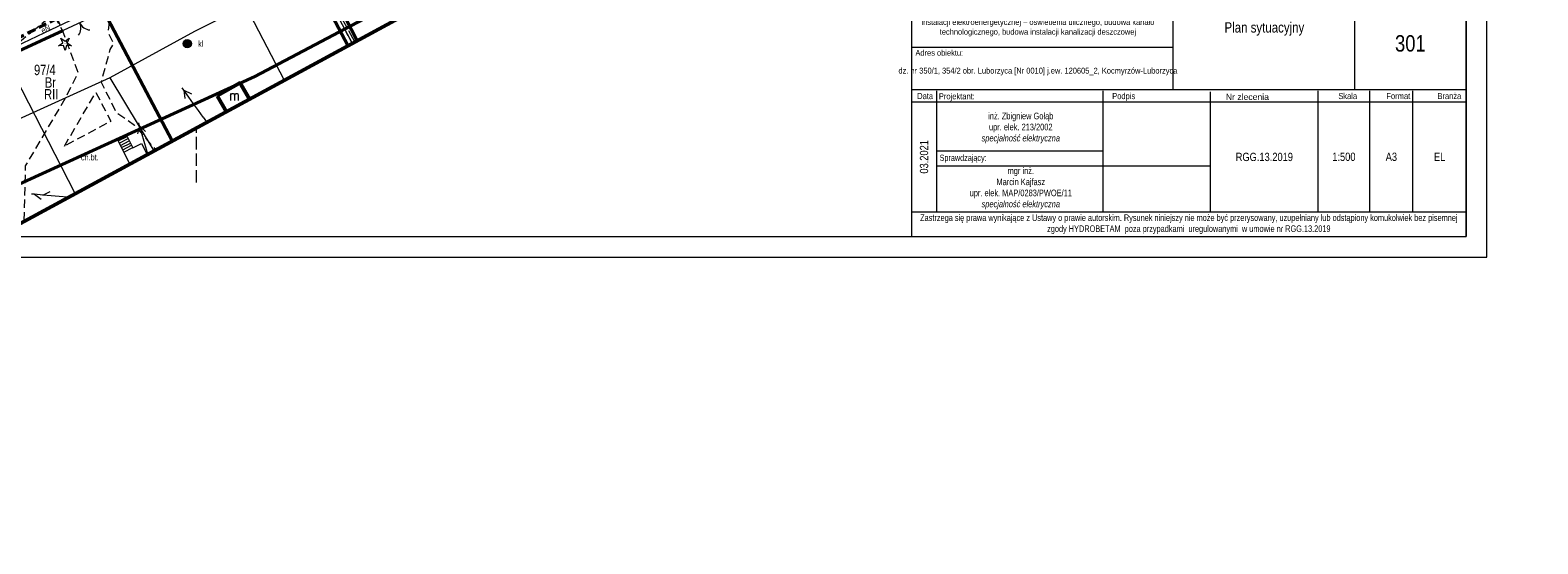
# Model space of a CAD drawing. Header units: metres. Extents: x 7437415 to 7437762, y 5556624 to 5556902.
# Tile 19 of 47: x 7437580 to 7437762, y 5556624 to 5556685. Entities that reach past the tile are written whole.
import ezdxf
from ezdxf.enums import TextEntityAlignment as Align

# ---------------------------------------------------------------- set-up
doc = ezdxf.new("R2010")
doc.units = ezdxf.units.M
doc.header["$MEASUREMENT"] = 0
for name, pattern in [('DGN Style 1', [1.842793, 0.003066, -1.839727]), ('EGBK02-500', [2, 1.5, -0.5]), ('EGBU01-500', [1, 0.5, -0.5]), ('KTCR02-500', [1.5, 1, -0.5]), ('KTJZ01-500', [2, 1.5, -0.5])]:
    doc.linetypes.add(name, pattern=pattern)
doc.layers.get('0').update_dxf_attribs({"color": 250, "lineweight": 5})
for name, color, linetype, lineweight in [('_TABELKA', 7, 'Continuous', 9), ('brama (linia) - symbol', 7, 'Continuous', 5), ('BUIB02_01', 250, 'Continuous', 5), ('EGBB01', 250, 'Continuous', 5), ('EGBD03', 250, 'Continuous', 5), ('EGBK02', 250, 'Continuous', 5), ('EGBS10', 250, 'Continuous', 5), ('EGBU01', 250, 'Continuous', 5), ('KTCR02', 250, 'Continuous', 5), ('KTJZ01', 250, 'Continuous', 5), ('KTOK02', 250, 'Continuous', 5), ('KTOK05_01', 250, 'Continuous', 5), ('MPZP', 250, 'Continuous', 5), ('OBOP01_01', 250, 'Continuous', 5), ('przewód elektroenergetyczny (linia)', 7, 'Continuous', 5), ('przewód elektroenergetyczny (linia)-Atr1', 7, 'Continuous', 5), ('przewód elektroenergetyczny niskiego napięcia (linia) - symbol', 7, 'Continuous', 5), ('przewód kanalizacyjny (linia)', 7, 'Continuous', 5), ('SUPG_01', 250, 'Continuous', 5), ('SUUS07', 250, 'Continuous', 5), ('Warstwa 1', 250, 'Continuous', 5)]:
    doc.layers.add(name, color=color, linetype=linetype, lineweight=lineweight)
doc.styles.add('ROMANS', font='arial.ttf', dxfattribs={"width": 0.8})
doc.styles.get("Standard").update_dxf_attribs({"font": 'txt.shx', "width": 0.75})
doc.linetypes.add('KTOK05_01-500', pattern='A,3.75,[13,dgnlstyle-rozp_2015.shx,S=0.002778,R=0,X=0,Y=0],3.75', length=7.5)

# ---------------------------------------------------------------- blocks, each defined once
blk = doc.blocks.new('PE04')
at = {"color": 0, "linetype": 'Continuous', "lineweight": 13, "ltscale": 10}
for p, q in [((6.5, 0), (0, 0)), ((6.5, 0), (16.5, 0)), ((16.5, 0), (26.5, 0)), ((26.5, 0), (36.5, 0)), ((36.5, 0), (46.5, 0)), ((46.5, 0), (37.84, 5)), ((46.5, 0), (37.84, -5)), ((46.5, 0), (50, 0))]:
    blk.add_line(p, q, dxfattribs=at)
blk = doc.blocks.new('OK02')
at = {"layer": 'brama (linia) - symbol', "color": 0, "linetype": 'Continuous', "lineweight": 13, "ltscale": 10}
for centre, start, end in [((-15, 0), 0, 60), ((15, 0), 120, 180)]:
    blk.add_arc(centre, 15, start, end, dxfattribs=at)
blk = doc.blocks.new('OBOP01_01')
at = {"layer": 'OBOP01_01', "linetype": 'Continuous', "lineweight": 13}
h = blk.add_hatch(color=96, dxfattribs=at)
edge = h.paths.add_edge_path()
edge.add_arc((0, 0), 0.05, 0, 360)
at = {"layer": 'OBOP01_01', "color": 96, "linetype": 'Continuous', "lineweight": 13, "flags": 128}
blk.add_lwpolyline([(0, -0.83), (-0.17, -0.23), (-0.79, -0.26), (-0.27, 0.09), (-0.49, 0.67), (0, 0.28), (0.49, 0.67), (0.27, 0.09), (0.79, -0.26), (0.17, -0.23), (0, -0.83)], close=True, dxfattribs=at)
blk = doc.blocks.new('SUUS07')
at = {"layer": 'SUUS07', "linetype": 'Continuous', "lineweight": 13}
h = blk.add_hatch(color=8, dxfattribs=at)
edge = h.paths.add_edge_path()
edge.add_arc((0, 0), 0.5, 0, 360)
at = {"layer": 'SUUS07', "color": 250, "linetype": 'Continuous', "lineweight": 13}
blk.add_line((-0.5, 0), (0.5, 0), dxfattribs=at)
blk.add_circle((0, 0), 0.5, dxfattribs=at)

msp = doc.modelspace()

# ---------------------------------------------------------------- linework, layer by layer
at = {"color": 0, "linetype": 'Continuous', "lineweight": 13}
for p, q in [((7437593.127, 5556673.901), (7437592.892, 5556672.929)), ((7437593.127, 5556673.901), (7437592.892, 5556672.929)), ((7437593.127, 5556673.901), (7437593.028, 5556674.236)), ((7437593.127, 5556673.901), (7437593.028, 5556674.236)), ((7437593.409, 5556672.941), (7437593.127, 5556673.901)), ((7437593.127, 5556673.901), (7437593.851, 5556673.211)), ((7437593.409, 5556672.941), (7437593.127, 5556673.901)), ((7437593.127, 5556673.901), (7437593.851, 5556673.211)), ((7437593.691, 5556671.982), (7437593.409, 5556672.941)), ((7437593.691, 5556671.982), (7437593.409, 5556672.941)), ((7437593.974, 5556671.023), (7437593.691, 5556671.982)), ((7437593.974, 5556671.023), (7437593.691, 5556671.982)), ((7437594.131, 5556670.489), (7437593.974, 5556671.023)), ((7437594.131, 5556670.489), (7437593.974, 5556671.023)), ((7437580.468, 5556665.637), (7437580.119, 5556665.668)), ((7437580.468, 5556665.637), (7437580.119, 5556665.668)), ((7437581.464, 5556665.55), (7437580.468, 5556665.637)), ((7437580.468, 5556665.637), (7437581.287, 5556665.063)), ((7437581.464, 5556665.55), (7437580.468, 5556665.637)), ((7437580.468, 5556665.637), (7437581.287, 5556665.063)), ((7437581.464, 5556665.55), (7437582.37, 5556665.972)), ((7437581.464, 5556665.55), (7437582.37, 5556665.972)), ((7437582.46, 5556665.462), (7437581.464, 5556665.55)), ((7437582.46, 5556665.462), (7437581.464, 5556665.55)), ((7437583.456, 5556665.374), (7437582.46, 5556665.462)), ((7437583.456, 5556665.374), (7437582.46, 5556665.462)), ((7437584.452, 5556665.287), (7437583.456, 5556665.374)), ((7437584.452, 5556665.287), (7437583.456, 5556665.374)), ((7437584.452, 5556665.287), (7437584.525, 5556665.281)), ((7437584.452, 5556665.287), (7437584.525, 5556665.281))]:
    msp.add_line(p, q, dxfattribs=at)
at = {"layer": '_TABELKA'}
for p, q in [((7437686.1, 5556695.807), (7437686.1, 5556660.566)), ((7437717.636, 5556678.257), (7437717.636, 5556695.807)), ((7437752.925, 5556695.807), (7437752.925, 5556684.445)), ((7437739.465, 5556689.729), (7437739.465, 5556678.257)), ((7437752.925, 5556688.007), (7437752.925, 5556660.566)), ((7437686.1, 5556683.345), (7437717.636, 5556683.345)), ((7437686.1, 5556678.257), (7437752.925, 5556678.257)), ((7437689.145, 5556663.546), (7437689.145, 5556678.08)), ((7437722.142, 5556663.546), (7437722.142, 5556677.967)), ((7437735.073, 5556663.546), (7437735.073, 5556678.08)), ((7437741.307, 5556663.546), (7437741.307, 5556678.08)), ((7437746.507, 5556663.546), (7437746.507, 5556678.08)), ((7437686.1, 5556676.754), (7437752.925, 5556676.754))]:
    msp.add_line(p, q, dxfattribs=at)
at = {"layer": '_TABELKA', "ltscale": 10}
msp.add_line((7437686.1, 5556663.546), (7437752.925, 5556663.546), dxfattribs=at)
at = {"layer": '_TABELKA', "color": 7}
for points in [[(7437755.425, 5556804.566), (7437414.651, 5556804.566), (7437414.651, 5556658.066), (7437755.425, 5556658.066)], [(7437752.925, 5556802.066), (7437417.151, 5556802.066), (7437417.151, 5556660.566), (7437752.925, 5556660.566)]]:
    msp.add_lwpolyline(points, close=True, dxfattribs=at)
at = {"layer": '_TABELKA'}
for points in [[(7437709.157, 5556678.08), (7437709.157, 5556663.546)], [(7437689.145, 5556670.86), (7437709.157, 5556670.86)], [(7437689.145, 5556669.062), (7437722.142, 5556669.062)]]:
    msp.add_lwpolyline(points, dxfattribs=at)
at = {"layer": '_TABELKA', "linetype": 'DGN Style 1', "flags": 128}
msp.add_lwpolyline([(7437746.664, 5556660.566), (7437752.925, 5556660.566), (7437752.925, 5556676.522)], dxfattribs=at)
at = {"layer": '_TABELKA', "flags": 128}
msp.add_lwpolyline([(7437686.1, 5556660.566), (7437752.925, 5556660.566)], dxfattribs=at)
at = {"layer": 'BUIB02_01', "color": 212, "linetype": 'Continuous', "lineweight": 40}
msp.add_line((7437609.016, 5556704.209), (7437619.315, 5556684.139), dxfattribs=at)
at = {"layer": 'EGBB01', "color": 7, "linetype": 'Continuous', "lineweight": 53, "flags": 128}
for points in [[(7437605.26, 5556679.07), (7437602.48, 5556677.49)], [(7437606.366, 5556677.122), (7437605.26, 5556679.07)], [(7437602.48, 5556677.49), (7437603.561, 5556675.601)]]:
    msp.add_lwpolyline(points, dxfattribs=at)
at = {"layer": 'EGBD03', "color": 96, "linetype": 'Continuous', "lineweight": 13, "flags": 128}
for points in [[(7437608.79, 5556702.48), (7437618.728, 5556683.825)], [(7437588.89, 5556687.53), (7437596.998, 5556672.043)]]:
    msp.add_lwpolyline(points, dxfattribs=at)
at = {"layer": 'EGBK02', "color": 96, "linetype": 'EGBK02-500', "lineweight": 13, "flags": 128}
msp.add_lwpolyline([(7437596.998, 5556672.043), (7437588.89, 5556687.53)], dxfattribs=at)
at = {"layer": 'EGBS10', "color": 7, "linetype": 'Continuous', "lineweight": 13}
for p, q in [((7437590.54, 5556672.06), (7437591.61, 5556672.61)), ((7437590.54, 5556672.06), (7437591.61, 5556672.61)), ((7437591.955, 5556669.309), (7437590.54, 5556672.06)), ((7437590.68, 5556671.79), (7437591.75, 5556672.34)), ((7437590.81, 5556671.53), (7437591.88, 5556672.08)), ((7437590.95, 5556671.26), (7437592.02, 5556671.81)), ((7437591.09, 5556670.99), (7437592.16, 5556671.54)), ((7437591.61, 5556672.61), (7437592.32, 5556671.23)), ((7437592.32, 5556671.23), (7437593.34, 5556671.75)), ((7437593.34, 5556671.75), (7437594.019, 5556670.428)), ((7437591.23, 5556670.73), (7437592.3, 5556671.28))]:
    msp.add_line(p, q, dxfattribs=at)
at = {"layer": 'EGBU01', "color": 96, "linetype": 'EGBU01-500', "lineweight": 13, "flags": 128}
for points in [[(7437618.728, 5556683.825), (7437608.79, 5556702.48)], [(7437608.79, 5556702.48), (7437618.728, 5556683.825)], [(7437583.87, 5556685.3), (7437581.3, 5556690.06)], [(7437588.89, 5556687.53), (7437596.998, 5556672.043)], [(7437596.998, 5556672.043), (7437588.89, 5556687.53)], [(7437575.92, 5556681.62), (7437583.87, 5556685.3)]]:
    msp.add_lwpolyline(points, dxfattribs=at)
at = {"layer": 'KTCR02', "color": 7, "linetype": 'KTCR02-500', "lineweight": 13, "flags": 128}
msp.add_lwpolyline([(7437579.22, 5556662.5), (7437579.39, 5556669.07), (7437584.18, 5556677.18), (7437585.74, 5556680.27), (7437583.87, 5556685.3), (7437583.31, 5556686.59), (7437584.59, 5556687.27), (7437588.01, 5556689.01), (7437588.89, 5556687.53), (7437589.46, 5556686.32), (7437589.32, 5556685.09), (7437590, 5556683.81), (7437589.55, 5556683.08), (7437588.49, 5556679.13), (7437590.29, 5556675.55), (7437592.5, 5556673.98), (7437595.057, 5556670.991)], dxfattribs=at)
msp.add_lwpolyline([(7437584.07, 5556671.44), (7437587.86, 5556677.9), (7437589.66, 5556674.43), (7437584.07, 5556671.44)], close=True, dxfattribs=at)
at = {"layer": 'KTJZ01', "color": 7, "linetype": 'KTJZ01-500', "lineweight": 13, "flags": 128}
for points in [[(7437589.109, 5556707.502), (7437587.51, 5556704.57), (7437591.6, 5556694.89), (7437588.51, 5556693.05), (7437585.23, 5556698.82), (7437583.56, 5556697.89), (7437586.26, 5556692.39), (7437588.01, 5556689.01), (7437584.59, 5556687.27), (7437583.01, 5556687.54), (7437568.72, 5556675.73), (7437566.49, 5556680.22), (7437581.79, 5556690.63), (7437580.06, 5556696.08), (7437576.97, 5556698.63), (7437575.78, 5556700.17)], [(7437619.068, 5556684.009), (7437615.7, 5556690.01), (7437608.45, 5556703.74)]]:
    msp.add_lwpolyline(points, dxfattribs=at)
at = {"layer": 'KTOK02', "color": 7, "linetype": 'Continuous', "lineweight": 13, "flags": 128}
msp.add_lwpolyline([(7437587.9, 5556687.21), (7437583.93, 5556685.36)], dxfattribs=at)
at = {"layer": 'KTOK05_01', "color": 7, "linetype": 'KTOK05_01-500', "lineweight": 40, "flags": 128}
for points in [[(7437618.204, 5556683.541), (7437608.27, 5556702.43), (7437608.26, 5556702.42)], [(7437588.89, 5556687.53), (7437597.032, 5556672.062)], [(7437568.97, 5556671.61), (7437569.48, 5556674.26), (7437578.55, 5556682.89), (7437583.93, 5556685.36)]]:
    msp.add_lwpolyline(points, dxfattribs=at)
at = {"layer": 'MPZP', "color": 212, "linetype": 'KTCR02-500', "lineweight": 40, "flags": 128}
msp.add_lwpolyline([(7437480.406, 5556653.046), (7437497.678, 5556655.366), (7437530.257, 5556663.123), (7437555.691, 5556673.002), (7437601.685, 5556696.111), (7437651.01, 5556723.248), (7437712.92, 5556755.928), (7437752.943, 5556777.073)], dxfattribs=at)
at = {"layer": 'MPZP', "color": 212, "linetype": 'KTOK05_01-500', "lineweight": 40, "flags": 128}
msp.add_lwpolyline([(7437495.183, 5556636.991), (7437534.91, 5556646.91), (7437607.002, 5556679.825), (7437691.32, 5556724.349), (7437761.13, 5556762.033)], dxfattribs=at)
at = {"layer": 'przewód elektroenergetyczny (linia)', "color": 1, "linetype": 'Continuous', "lineweight": 13, "flags": 128}
msp.add_lwpolyline([(7437570.15, 5556675.06), (7437569.67, 5556675.52), (7437578.26, 5556683.46), (7437582.47, 5556685.47), (7437587.88, 5556688.07), (7437585.32, 5556692.93), (7437587.22, 5556693.96)], dxfattribs=at)
at = {"layer": 'przewód kanalizacyjny (linia)', "color": 36, "linetype": 'Continuous', "lineweight": 13, "flags": 128}
msp.add_lwpolyline([(7437585.379, 5556665.743), (7437575.73, 5556684.44)], dxfattribs=at)
at = {"layer": 'SUPG_01', "color": 52, "linetype": 'Continuous', "lineweight": 13, "flags": 128}
for points in [[(7437619.69, 5556696.07), (7437619.33, 5556696.07), (7437605.899, 5556688.332), (7437599.734, 5556685.262), (7437589.523, 5556679.677), (7437568.76, 5556670.23), (7437547.783, 5556659.698), (7437510.677, 5556638.674)], [(7437605.899, 5556688.332), (7437610.54, 5556679.386)], [(7437589.523, 5556679.677), (7437594.859, 5556670.884)]]:
    msp.add_lwpolyline(points, dxfattribs=at)
at = {"layer": 'Warstwa 1', "color": 7, "linetype": 'KTJZ01-500', "lineweight": 13}
msp.add_line((7437600, 5556667.05), (7437600, 5556673.667), dxfattribs=at)
at = {"layer": 'Warstwa 1', "color": 207, "linetype": 'Continuous', "lineweight": 53, "true_color": 0x6e1e6e, "flags": 128}
msp.add_lwpolyline([(7437466.384, 5556694.725), (7437479.253, 5556654.299), (7437507.556, 5556623.548), (7437507.556, 5556623.548), (7437761.553, 5556761.255), (7437724.258, 5556829.774), (7437466.384, 5556694.725)], close=True, dxfattribs=at)

# ---------------------------------------------------------------- block references
at = {"layer": 'KTOK02', "color": 7, "linetype": 'Continuous', "lineweight": 13, "xscale": 0.1, "yscale": 0.1, "zscale": 0.1, "rotation": 204.985}
msp.add_blockref('OK02', (7437585.915, 5556686.285), dxfattribs=at)
at = {"layer": 'OBOP01_01', "color": 96, "linetype": 'Continuous', "lineweight": 13}
msp.add_blockref('OBOP01_01', (7437584.148, 5556683.782), dxfattribs=at)
at = {"layer": 'przewód elektroenergetyczny niskiego napięcia (linia) - symbol', "color": 1, "linetype": 'Continuous', "lineweight": 13, "xscale": 0.1, "yscale": 0.1, "zscale": 0.1, "rotation": 125.496}
msp.add_blockref('PE04', (7437601.17, 5556674.38), dxfattribs=at)
at = {"layer": 'SUUS07', "color": 7, "linetype": 'Continuous', "lineweight": 13}
msp.add_blockref('SUUS07', (7437598.869, 5556683.775), dxfattribs=at)

# ---------------------------------------------------------------- texts
at = {"layer": '_TABELKA', "style": 'ROMANS', "text_generation_flag": 6, "width": 0.8}
for s, height, p in [('Adres obiektu:', 0.70312, (7437686.581, 5556682.327)), ('Skala              Format             Branża', 0.7425, (7437737.517, 5556677.103))]:
    msp.add_text(s, height=height, rotation=180, dxfattribs=at).set_placement(p)
at = {"layer": '_TABELKA', "style": 'ROMANS', "text_generation_flag": 6}
for s, height, width, p in [('Data', 0.7425, 0.8, (7437687.747, 5556677.1)), ('Projektant:', 0.7425, 0.8, (7437691.569, 5556677.073)), ('Podpis', 0.7425, 0.8, (7437711.668, 5556677.1)), ('Nr zlecenia', 0.7425, 1, (7437726.568, 5556676.997)), ('Sprawdzający:', 0.75, 0.8, (7437692.326, 5556669.663))]:
    msp.add_text(s, height=height, rotation=180, dxfattribs=dict(at, width=width)).set_placement(p, align=Align.CENTER)
at = {"layer": '_TABELKA', "attachment_point": 5, "style": 'ROMANS'}
for s, insert, char_height, width in [('{\\C0;Budowa i przebudowa chodnika w ciągu drogi wojewódzkiej nr 776 odc. ref. 050 km 1+133.43 do km 1+326, przebudowa pięciu zjazdów indywidualnych, budowa instalacji elektroenergetycznej – oświetlenia ulicznego, budowa kanału technologicznego, budowa instalacji kanalizacji deszczowej}', (7437701.333, 5556686.861), 0.703125, 28.07276), ('{\\C0;Plan sytuacyjny}', (7437728.613, 5556685.552), 1.2375, 21.70305), ('{\\C0;301}', (7437746.195, 5556683.802), 1.98, 13.45967), ('\\A1;{\\C0;dz. nr 350/1, \\H1x;354/2\\H1x; obr. Luborzyca [Nr 0010] j.ew. 120605_2, Kocmyrzów-Luborzyca}', (7437701.333, 5556680.422), 0.70312, 28.07276), ('inż. Zbigniew Gołąb\\Pupr. elek. 213/2002\\P{\\fArial|b0|i1|c238|p34;specjalność elektryczna}', (7437699.269, 5556673.62), 0.8, 20.01201), ('RGG.13.2019', (7437728.608, 5556670.135), 1, 12.9314), ('1:500', (7437738.19, 5556670.15), 1, 6.23375), ('A3', (7437743.907, 5556670.15), 1, 5.2), ('EL', (7437749.716, 5556670.15), 1, 6.41748), ('mgr inż.\\PMarcin Kajfasz\\Pupr. elek. MAP/0283/PWOE/11\\P{\\fArial|b0|i1|c238|p34;specjalność elektryczna}', (7437699.269, 5556666.353), 0.8, 20.01201), ('Zastrzega się prawa wynikające z Ustawy o prawie autorskim. Rysunek niniejszy nie może być przerysowany, uzupełniany lub odstąpiony komukolwiek bez pisemnej zgody HYDROBETAM  poza przypadkami  uregulowanymi  w umowie nr RGG.13.2019', (7437719.512, 5556662.042), 0.792, 66.825)]:
    msp.add_mtext(s, dxfattribs=dict(at, insert=insert, char_height=char_height, width=width))
at = {"layer": '_TABELKA', "insert": (7437687.622, 5556670.15), "char_height": 1, "width": 13.20778, "attachment_point": 5, "rotation": 90, "style": 'ROMANS'}
msp.add_mtext('{\\C0;03.2021}', dxfattribs=at)
at = {"layer": 'EGBB01', "color": 7, "linetype": 'Continuous', "lineweight": 30, "width": 0.8}
msp.add_text('m', height=1.25, dxfattribs=at).set_placement((7437604.545, 5556677.579), align=Align.MIDDLE_CENTER)
at = {"layer": 'EGBD03', "color": 96, "linetype": 'Continuous', "lineweight": 30, "insert": (7437580.408, 5556679.971), "char_height": 1.25, "attachment_point": 7, "line_spacing_factor": 0.6}
msp.add_mtext('\\FWORKING_1250;\\H1x;\\W0.8;97/4', dxfattribs=at)
at = {"layer": 'EGBK02', "color": 96, "linetype": 'Continuous', "lineweight": 30, "insert": (7437581.622, 5556677.063), "char_height": 1.25, "attachment_point": 7, "line_spacing_factor": 0.6}
msp.add_mtext('\\FWORKING_1250;\\H1x;\\W0.8;RII', dxfattribs=at)
at = {"layer": 'EGBU01', "color": 96, "linetype": 'Continuous', "lineweight": 30, "insert": (7437581.716, 5556678.479), "char_height": 1.25, "attachment_point": 7, "line_spacing_factor": 0.6}
msp.add_mtext('\\FWORKING_1250;\\H1x;\\W0.8;Br', dxfattribs=at)
at = {"layer": 'KTCR02', "color": 7, "linetype": 'Continuous', "lineweight": 13, "insert": (7437586.065, 5556669.711), "char_height": 0.75, "attachment_point": 7, "line_spacing_factor": 0.6}
msp.add_mtext('\\FWORKING_1250;\\H1x;\\W0.8;ch.bt.', dxfattribs=at)
at = {"layer": 'przewód elektroenergetyczny (linia)-Atr1', "color": 1, "insert": (7437581.32, 5556685.295), "char_height": 0.75, "attachment_point": 4, "rotation": 25.669, "line_spacing_factor": 0.6}
msp.add_mtext('\\FWORKING_1250;\\H1x;\\W0.8;eN', dxfattribs=at)
at = {"layer": 'SUUS07', "color": 7, "linetype": 'Continuous', "lineweight": 13, "insert": (7437600.175, 5556683.4), "char_height": 0.75, "attachment_point": 7, "line_spacing_factor": 0.6}
msp.add_mtext('\\FWORKING;\\H1x;\\W0.8;kl', dxfattribs=at)

doc.saveas('drawing.dxf')
